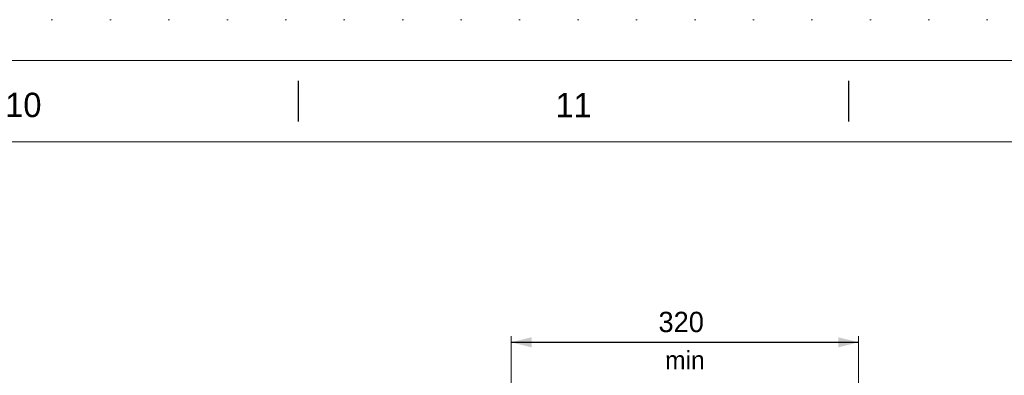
# Model space of a CAD drawing. Header units: millimetres. Extents: x 39621 to 102696, y -761809 to -717259.
# Tile 7 of 7: x 88865 to 97935, y -720537 to -717259. Entities that reach past the tile are written whole.
import ezdxf
from ezdxf.enums import TextEntityAlignment as Align

# ---------------------------------------------------------------- set-up
doc = ezdxf.new("R2010")
doc.units = ezdxf.units.MM
doc.header["$MEASUREMENT"] = 0
doc.linetypes.add('DGN Style 1', pattern=[538.5003709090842, 0.8960072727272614, -537.6043636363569])
doc.linetypes.add('DGN Style 6', pattern=[1704.2058327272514, 0.8960072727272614, -358.4029090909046, 627.205090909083, -358.4029090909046, 0.8960072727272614, -358.4029090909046])
doc.styles.add('Style-ENGINEERING', font='ENGINEERING.shx')
doc.styles.add('Style-ENGINEERING_0', font='ENGINEERING.shx')
doc.dimstyles.new('MetricMM', dxfattribs={"dimtxt": 3, "dimasz": 3, "dimexe": 1.5, "dimexo": 1.5, "dimgap": 1.5, "dimtad": 1, "dimdec": 0, "dimzin": 7, "dimtxsty": 'Style-ENGINEERING_0', "dimcen": 0.09, "dimclrd": 1, "dimclre": 1, "dimclrt": 7, "dimadec": 0, "dimazin": 3, "dimtfac": 1, "dimtdec": 0, "dimtofl": 0, "dimtmove": 0, "dimatfit": 3, "dimfxl": 1, "dimtzin": 7, "dimlwd": -1, "dimlwe": 0, "dimarcsym": 0})

# ---------------------------------------------------------------- blocks, each defined once
blk = doc.blocks.new('*D66')
at = {"color": 1, "linetype": 'Continuous', "lineweight": 0, "transparency": 16777216}
for p, q in [((22234.35438485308, 17571.4268605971), (22234.35438485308, 19357.24267958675)), ((25434.35438479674, 17571.4268605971), (25434.35438479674, 19357.24267958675))]:
    blk.add_line(p, q, dxfattribs=at)
at = {"color": 1, "linetype": 'Continuous', "transparency": 16777216}
blk.add_line((22234.35438485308, 19300.99267958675), (25434.35438479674, 19300.99267958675), dxfattribs=at)
at = {"color": 1, "linetype": 'Continuous', "lineweight": 0, "transparency": 16777216}
blk.add_solid([(22421.85438485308, 19254.11767958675), (22234.35438485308, 19300.99267958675), (22421.85438485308, 19347.86767958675)], dxfattribs=at)
at = {"color": 1, "linetype": 'Continuous', "lineweight": 0, "transparency": 16777216, "extrusion": (0, 0, -1)}
blk.add_solid([(-25246.85438479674, 19347.86767958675), (-25434.35438479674, 19300.99267958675), (-25246.85438479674, 19254.11767958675)], dxfattribs=at)
at = {"layer": 'Defpoints', "color": 7, "linetype": 'Continuous', "lineweight": 0, "transparency": 16777216}
for p in [(23834.35438482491, 19300.99267958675), (25434.35438479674, 19300.99267958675), (22234.35438485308, 17477.6768605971), (25434.35438479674, 17477.6768605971)]:
    blk.add_point(p, dxfattribs=at)
at = {"color": 7, "linetype": 'Continuous', "lineweight": 0, "transparency": 16777216, "style": 'Style-ENGINEERING'}
blk.add_text('320', height=187.5, dxfattribs=at).set_placement((23591.51075689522, 19488.49267958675), align=Align.MIDDLE_LEFT)
blk = doc.blocks.new('*U91')
for p, q in [((270.2865204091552, 284.5297731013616), (270.2865204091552, 289.5297731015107)), ((337.8698537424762, 284.5297731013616), (337.8698537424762, 289.5297731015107))]:
    blk.add_line(p, q)
at = {"color": 7, "linetype": 'Continuous', "lineweight": 0, "flags": 128}
blk.add_lwpolyline([(-415.5468129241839, 292.0297731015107), (415.453187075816, 292.0297731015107), (415.453187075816, -291.9702268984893), (-415.5468129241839, -291.9702268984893), (-415.5468129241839, 292.0297731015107)], close=True, dxfattribs=at)
at = {"color": 7, "linetype": 'Continuous', "lineweight": 13, "flags": 128}
blk.add_lwpolyline([(-405.5468129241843, 282.0297731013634), (405.453187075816, 282.0297731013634), (405.453187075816, -281.9702268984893), (-405.5468129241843, -281.9702268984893), (-405.5468129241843, 282.0297731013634)], close=True, dxfattribs=at)
at = {"char_height": 3.000000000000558, "attachment_point": 5, "line_spacing_factor": 1.2, "style": 'Style-ENGINEERING'}
for s, insert in [('10', (236.4948537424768, 286.5297731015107)), ('11', (304.078187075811, 286.5297731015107))]:
    blk.add_mtext(s, dxfattribs=dict(at, insert=insert))
blk = doc.blocks.new('*U53')
at = {"color": 7, "linetype": 'DGN Style 1', "lineweight": 0, "flags": 128}
blk.add_lwpolyline([(-31537.53850977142, 22275.00420363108), (31537.46149022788, 22275.00420363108), (31537.46149022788, -22274.99579636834), (-31537.53850977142, -22274.99579636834), (-31537.53850977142, 22275.00420363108)], close=True, dxfattribs=at)
at = {"xscale": 74.99999999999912, "yscale": 74.99999999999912, "zscale": 74.99999999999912}
blk.add_blockref('*U91', (3.472459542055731, -2.228778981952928), dxfattribs=at)
at = {"insert": (23834.79771449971, 19136.00592090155), "char_height": 168.9189189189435, "attachment_point": 5, "line_spacing_factor": 1.2, "style": 'Style-ENGINEERING'}
blk.add_mtext('min', dxfattribs=at)
at = {"color": 1, "linetype": 'Continuous'}
dim = blk.add_linear_dim(base=(25434.35438479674, 19300.99267958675), p1=(22234.35438485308, 17477.6768605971), p2=(25434.35438479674, 17477.6768605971), text='\\FSTANDARD;<>', dimstyle='MetricMM', override={"dimtxt": 187.5, "dimasz": 187.5, "dimexe": 56.25, "dimexo": 93.75, "dimgap": 93.75, "dimlfac": 0.1000000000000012}, dxfattribs=at)
dim.commit()
dim.dimension.update_dxf_attribs({"geometry": '*D66', "text_midpoint": (23834.35438482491, 19300.99267958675)})

msp = doc.modelspace()

# ---------------------------------------------------------------- block references
at = {"color": 7, "linetype": 'DGN Style 6', "lineweight": 0}
msp.add_blockref('*U53', (71158.05, -739533.65), dxfattribs=at)

doc.saveas('drawing.dxf')
